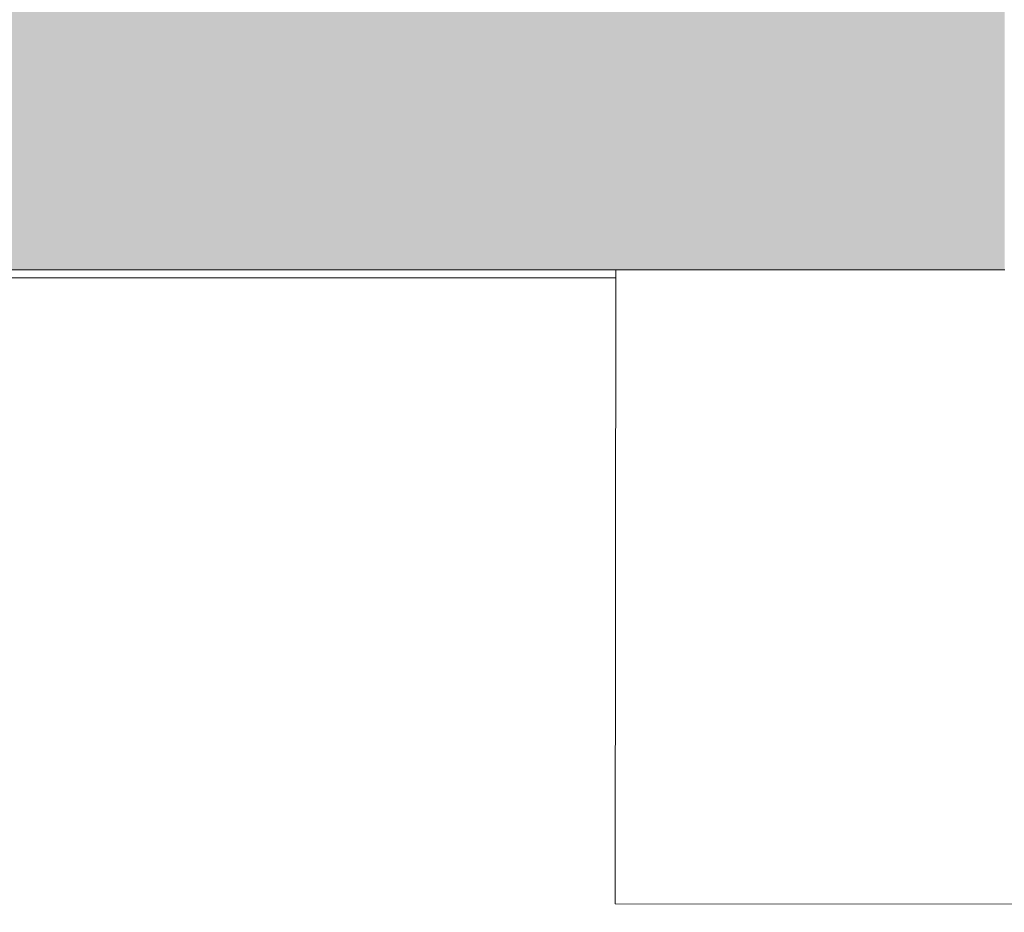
# Model space of a CAD drawing. Header units: metres. Extents: x 82 to 222, y -4 to 154.
# Tile 116 of 214: x 101.491 to 101.681, y 102.304 to 102.477. Entities that reach past the tile are written whole.
import ezdxf

# ---------------------------------------------------------------- set-up
doc = ezdxf.new("R2010")
doc.units = ezdxf.units.M
for name, color, linetype, lineweight in [('A-GENM', 7, 'Continuous', 5), ('A-WALL', 7, 'Continuous', 5), ('C-TOPO', 7, 'Continuous', 5)]:
    doc.layers.add(name, color=color, linetype=linetype, lineweight=lineweight)
doc.layers.add('A-WALL-PATT', color=7, linetype='Continuous', true_color=0x2a2a2a)

# ---------------------------------------------------------------- blocks, each defined once
blk = doc.blocks.new('appui fenetre - appui fenetre-3309576-DCE-Plan de reperage des sol- rez de rue-200 - Dépendante 1')
at = {"layer": 'A-GENM'}
for p, q in [((144.22549, 3.79996), (144.14071, 3.71151)), ((144.14071, 3.71151), (145.18749, 2.70814))]:
    blk.add_line(p, q, dxfattribs=at)

msp = doc.modelspace()

# ---------------------------------------------------------------- hatches: boundary and pattern name
at = {"layer": 'A-WALL-PATT'}
h = msp.add_hatch(color=256, dxfattribs=at)
h.paths.add_polyline_path([(100.93263, 102.4282), (101.68158, 102.42837), (101.68149, 102.77837), (100.93263, 102.7782), (100.93263, 102.7182), (100.93582, 102.71831), (100.93582, 102.61819), (100.93263, 102.61819), (100.93263, 102.42837)])
h.paths.add_polyline_path([(102.98127, 102.42868), (104.48114, 102.42903), (104.48106, 102.77903), (102.98119, 102.77868)])
h.paths.add_polyline_path([(105.78084, 102.42934), (107.28158, 102.42969), (107.28149, 102.77969), (105.78076, 102.77934), (105.78084, 102.42969)])
h.paths.add_polyline_path([(108.58127, 102.43), (110.08158, 102.43036), (110.08149, 102.78036), (108.58119, 102.78), (108.58127, 102.43036)])
h.paths.add_polyline_path([(111.38127, 102.43066), (112.88158, 102.43102), (112.88149, 102.78102), (111.38119, 102.78066)])
h.paths.add_polyline_path([(114.18127, 102.43132), (116.68128, 102.43191), (116.68119, 102.78191), (114.18119, 102.78132)])
h.paths.add_polyline_path([(120.78119, 102.43288), (123.58127, 102.43354), (123.58119, 102.78354), (120.78111, 102.78288)])
h.paths.add_polyline_path([(127.68127, 102.43451), (130.48127, 102.43517), (130.48119, 102.78517), (127.68119, 102.78451)])
h.paths.add_polyline_path([(134.58127, 102.43614), (136.88157, 102.43668), (136.88149, 102.78668), (134.58119, 102.78614)])
h.paths.add_polyline_path([(138.18127, 102.43699), (139.68157, 102.43735), (139.68149, 102.78735), (138.18119, 102.78699), (138.18127, 102.43735)])
h.paths.add_polyline_path([(140.98127, 102.43765), (142.48157, 102.43801), (142.48149, 102.78801), (140.98119, 102.78765)])
h.paths.add_polyline_path([(143.78127, 102.43831), (145.28157, 102.43867), (145.28149, 102.78867), (143.78119, 102.78831)])
h.paths.add_polyline_path([(146.58127, 102.43897), (148.07305, 102.43933), (148.07297, 102.78933), (146.58119, 102.78897), (146.58127, 102.43933)])
h.paths.add_polyline_path([(149.37275, 102.43963), (149.78127, 102.43973), (149.78119, 102.78973), (149.37267, 102.78963), (149.37275, 102.43973)])

# ---------------------------------------------------------------- linework, layer by layer
at = {"layer": 'A-WALL', "lineweight": 20}
msp.add_line((101.68158, 102.42837), (100.93263, 102.4282), dxfattribs=at)
at = {"layer": 'C-TOPO'}
msp.add_line((101.43738, 102.42677), (101.60642, 102.42681), dxfattribs=at)

# ---------------------------------------------------------------- block references
at = {"layer": 'A-GENM', "rotation": 43.72156535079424}
msp.add_blockref('appui fenetre - appui fenetre-3309576-DCE-Plan de reperage des sol- rez de rue-200 - Dépendante 1', (0, 0), dxfattribs=at)

doc.saveas('drawing.dxf')
